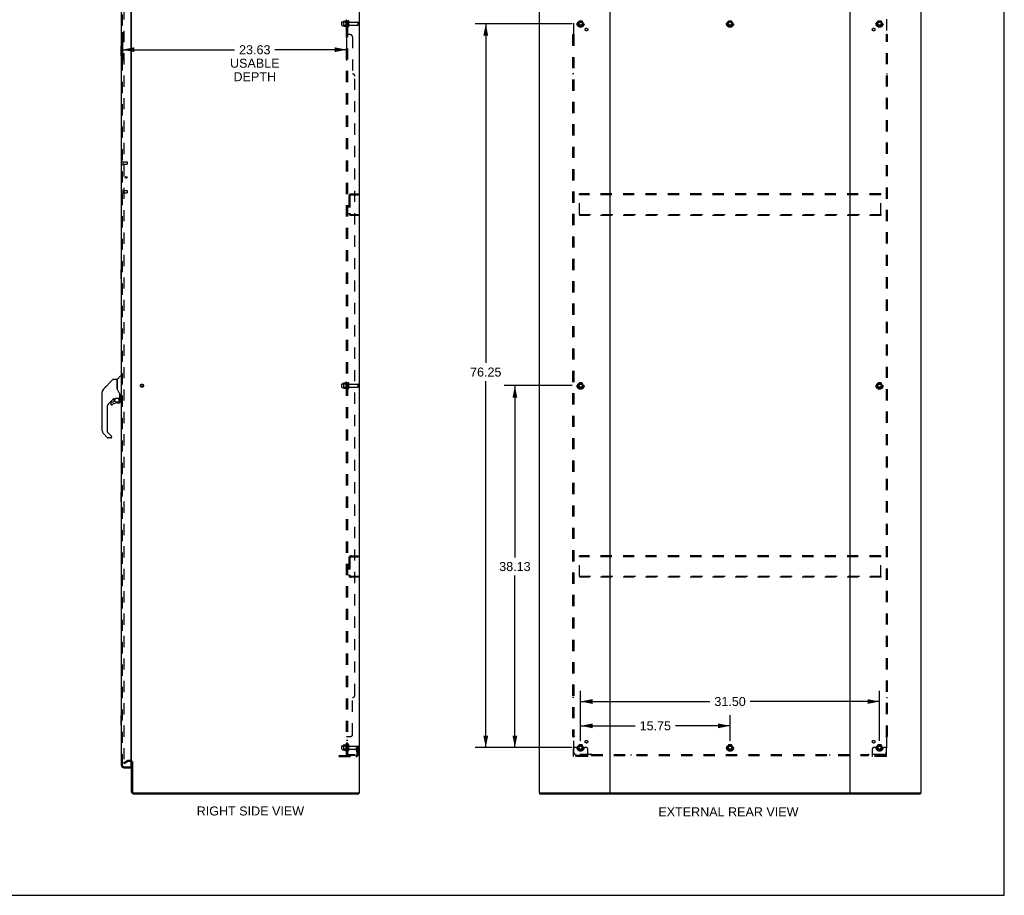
# Model space of a CAD drawing. Header units: inches. Extents: x 0 to 215, y 0 to 139.
# Tile 19 of 21: x 111 to 215, y 0 to 92. Entities that reach past the tile are written whole.
import ezdxf

# ---------------------------------------------------------------- set-up
doc = ezdxf.new("R2010")
doc.units = ezdxf.units.IN
doc.header["$LTSCALE"] = 11.804375
doc.header["$MEASUREMENT"] = 0
doc.linetypes.add('HIDDEN', pattern=[0.2, 0.1, -0.1])
doc.layers.get('0').update_dxf_attribs({"linetype": 'CONTINUOUS'})
for name, color, linetype in [('DEFAULT_2', 8, 'HIDDEN'), ('DIMENSIONS', 7, 'CONTINUOUS'), ('DOOR_ASSEMBLY', 7, 'CONTINUOUS'), ('SUBPANEL', 7, 'CONTINUOUS')]:
    doc.layers.add(name, color=color, linetype=linetype)
doc.styles.get("Standard").update_dxf_attribs({"font": 'arial.ttf'})
doc.dimstyles.new('DIMSTYLE_1', dxfattribs={"dimtxt": 0.946875, "dimasz": 1.2625, "dimexe": 0.09, "dimexo": 0.07, "dimgap": 0.0375, "dimtad": 0, "dimtih": 1, "dimtoh": 1, "dimzin": 4, "dimdsep": 46, "dimtxsty": 'Standard', "dimblk": '_FILLED', "dimblk1": '_FILLED', "dimblk2": '_FILLED', "dimcen": 0.09, "dimadec": 3, "dimazin": 1, "dimtfac": 1, "dimtdec": 3, "dimtofl": 0, "dimtmove": 0, "dimatfit": 3, "dimldrblk": '_FILLED', "dimfxl": 0, "dimtolj": 1, "dimtzin": 4, "dimarcsym": 0})

# ---------------------------------------------------------------- blocks, each defined once
blk = doc.blocks.new('_FILLED')
at = {"color": 0, "linetype": 'ByBlock'}
blk.add_solid([(0, 0), (-1, 0.2), (-1, -0.2)], dxfattribs=at)
blk = doc.blocks.new('*D2')
at = {"layer": 'DIMENSIONS', "color": 2, "linetype": 'Continuous'}
for p, q in [((121.7, 90.93), (121.7, 87.93)), ((145.33, 90.93), (145.33, 87.93)), ((121.7, 89.07), (133.52, 89.07)), ((145.33, 89.07), (137.78, 89.07))]:
    blk.add_line(p, q, dxfattribs=at)
at = {"layer": 'DIMENSIONS', "color": 2, "linetype": 'Continuous', "xscale": 1.2625, "yscale": 1.2625, "zscale": 1.2625, "rotation": 180}
blk.add_blockref('_FILLED', (121.7, 89.07), dxfattribs=at)
at = {"layer": 'DIMENSIONS', "color": 2, "linetype": 'Continuous', "xscale": 1.2625, "yscale": 1.2625, "zscale": 1.2625}
blk.add_blockref('_FILLED', (145.33, 89.07), dxfattribs=at)
at = {"layer": 'DIMENSIONS', "color": 2, "linetype": 'Continuous', "insert": (135.65, 89.54), "char_height": 0.947, "width": 5.2096, "attachment_point": 2, "line_spacing_factor": 0.9}
blk.add_mtext('23.63\\PUSABLE\\PDEPTH', dxfattribs=at)
blk = doc.blocks.new('*D3')
at = {"layer": 'DIMENSIONS', "color": 2, "linetype": 'Continuous'}
for p, q in [((169.98, 16.28), (169.98, 18.99)), ((185.73, 16.28), (185.73, 18.99)), ((169.98, 17.85), (175.72, 17.85)), ((185.73, 17.85), (179.98, 17.85))]:
    blk.add_line(p, q, dxfattribs=at)
at = {"layer": 'DIMENSIONS', "color": 2, "linetype": 'Continuous', "xscale": 1.2625, "yscale": 1.2625, "zscale": 1.2625, "rotation": 180}
blk.add_blockref('_FILLED', (169.98, 17.85), dxfattribs=at)
at = {"layer": 'DIMENSIONS', "color": 2, "linetype": 'Continuous', "xscale": 1.2625, "yscale": 1.2625, "zscale": 1.2625}
blk.add_blockref('_FILLED', (185.73, 17.85), dxfattribs=at)
at = {"layer": 'DIMENSIONS', "color": 2, "linetype": 'Continuous', "insert": (177.85, 18.33), "char_height": 0.947, "width": 3.3088, "attachment_point": 2, "line_spacing_factor": 0.9}
blk.add_mtext('15.75', dxfattribs=at)
blk = doc.blocks.new('*D4')
at = {"layer": 'DIMENSIONS', "color": 2, "linetype": 'Continuous'}
for p, q in [((169.09, 91.81), (158.86, 91.81)), ((159.99, 91.81), (159.99, 56.07)), ((159.99, 15.56), (159.99, 54.17)), ((169.09, 15.56), (158.86, 15.56))]:
    blk.add_line(p, q, dxfattribs=at)
at = {"layer": 'DIMENSIONS', "color": 2, "linetype": 'Continuous', "xscale": 1.2625, "yscale": 1.2625, "zscale": 1.2625}
for p, rotation in [((159.99, 91.81), 90), ((159.99, 15.56), 270)]:
    blk.add_blockref('_FILLED', p, dxfattribs=dict(at, rotation=rotation))
at = {"layer": 'DIMENSIONS', "color": 2, "linetype": 'Continuous', "insert": (159.99, 55.59), "char_height": 0.947, "width": 3.3088, "attachment_point": 2, "line_spacing_factor": 0.9}
blk.add_mtext('76.25', dxfattribs=at)
blk = doc.blocks.new('*D5')
at = {"layer": 'DIMENSIONS', "color": 2, "linetype": 'Continuous'}
for p, q in [((169.98, 16.28), (169.98, 21.55)), ((201.48, 16.28), (201.48, 21.55)), ((169.98, 20.41), (183.6, 20.41)), ((201.48, 20.41), (187.86, 20.41))]:
    blk.add_line(p, q, dxfattribs=at)
at = {"layer": 'DIMENSIONS', "color": 2, "linetype": 'Continuous', "xscale": 1.2625, "yscale": 1.2625, "zscale": 1.2625, "rotation": 180}
blk.add_blockref('_FILLED', (169.98, 20.41), dxfattribs=at)
at = {"layer": 'DIMENSIONS', "color": 2, "linetype": 'Continuous', "xscale": 1.2625, "yscale": 1.2625, "zscale": 1.2625}
blk.add_blockref('_FILLED', (201.48, 20.41), dxfattribs=at)
at = {"layer": 'DIMENSIONS', "color": 2, "linetype": 'Continuous', "insert": (185.73, 20.89), "char_height": 0.947, "width": 3.3088, "attachment_point": 2, "line_spacing_factor": 0.9}
blk.add_mtext('31.50', dxfattribs=at)
blk = doc.blocks.new('*D6')
at = {"layer": 'DIMENSIONS', "color": 2, "linetype": 'Continuous'}
for p, q in [((169.09, 53.69), (161.93, 53.69)), ((163.06, 53.69), (163.06, 35.57)), ((163.06, 15.56), (163.06, 33.68)), ((169.09, 15.56), (161.93, 15.56))]:
    blk.add_line(p, q, dxfattribs=at)
at = {"layer": 'DIMENSIONS', "color": 2, "linetype": 'Continuous', "xscale": 1.2625, "yscale": 1.2625, "zscale": 1.2625}
for p, rotation in [((163.06, 53.69), 90), ((163.06, 15.56), 270)]:
    blk.add_blockref('_FILLED', p, dxfattribs=dict(at, rotation=rotation))
at = {"layer": 'DIMENSIONS', "color": 2, "linetype": 'Continuous', "insert": (163.06, 35.1), "char_height": 0.947, "width": 3.3088, "attachment_point": 2, "line_spacing_factor": 0.9}
blk.add_mtext('38.13', dxfattribs=at)

msp = doc.modelspace()

# ---------------------------------------------------------------- linework, layer by layer
at = {"color": 7, "linetype": 'Continuous'}
for p, q in [((214.625, 0), (214.625, 138.875)), ((122.761, 14.081), (122.657, 14.081)), ((146.567, 10.789), (146.601, 10.789)), ((146.605, 10.789), (146.605, 10.685)), ((165.654, 10.789), (165.654, 10.685)), ((165.664, 10.789), (165.692, 10.789)), ((173.062, 10.789), (198.392, 10.789)), ((205.762, 10.789), (205.791, 10.789)), ((205.8, 10.789), (205.8, 10.685)), ((0, 0), (214.625, 0))]:
    msp.add_line(p, q, dxfattribs=at)
at = {"color": 3, "linetype": 'Continuous'}
for p, q in [((146.657, 96.581), (146.657, 10.789)), ((165.602, 96.581), (165.602, 10.789)), ((173.102, 10.829), (173.102, 96.541)), ((198.352, 96.541), (198.352, 10.829)), ((205.852, 10.789), (205.852, 96.581)), ((122.657, 14.133), (122.657, 93.237)), ((122.657, 10.932), (122.657, 14.081)), ((122.761, 14.092), (122.761, 10.932)), ((122.903, 10.789), (146.567, 10.789)), ((122.903, 10.685), (146.605, 10.685)), ((146.657, 10.789), (146.601, 10.789)), ((165.664, 10.789), (165.602, 10.789)), ((165.654, 10.685), (205.8, 10.685)), ((165.692, 10.789), (173.062, 10.789)), ((198.392, 10.789), (205.762, 10.789)), ((205.791, 10.789), (205.852, 10.789))]:
    msp.add_line(p, q, dxfattribs=at)
for centre, radius, start, end in [((122.514, 13.939), 0.142, 0, 63.52965), ((122.903, 10.932), 0.246, 180, 270), ((122.903, 10.932), 0.142, 180, 270), ((173.062, 10.829), 0.04, 270, 360), ((198.392, 10.829), 0.04, 180, 270)]:
    msp.add_arc(centre, radius, start, end, dxfattribs=at)
at = {"color": 7, "linetype": 'Continuous'}
for centre, start, end in [((173.142, 10.829), 180, 270), ((198.312, 10.829), 270, 360)]:
    msp.add_arc(centre, 0.04, start, end, dxfattribs=at)
at = {"layer": 'DEFAULT_2', "color": 8, "linetype": 'HIDDEN'}
for p, q in [((121.844, 93.42), (121.844, 13.951)), ((144.828, 91.653), (144.828, 91.968)), ((144.858, 91.998), (145.453, 91.998)), ((144.858, 91.623), (145.453, 91.623)), ((144.992, 92.066), (144.992, 91.554)), ((145.012, 91.994), (144.992, 92.014)), ((145.012, 91.627), (144.992, 91.607)), ((145.002, 92.088), (145.23, 92.088)), ((145.002, 91.533), (145.23, 91.533)), ((145.012, 91.994), (145.012, 91.627)), ((145.308, 91.994), (145.012, 91.994)), ((145.308, 91.627), (145.012, 91.627)), ((145.258, 92.166), (145.258, 91.454)), ((145.308, 91.994), (145.328, 92.014)), ((145.308, 91.994), (145.308, 91.627)), ((145.308, 91.627), (145.328, 91.607)), ((145.328, 92.144), (145.328, 91.476)), ((145.453, 91.553), (145.453, 92.068)), ((145.563, 91.553), (145.563, 92.068)), ((145.625, 91.975), (146.523, 91.975)), ((145.625, 91.645), (146.523, 91.645)), ((146.553, 91.675), (146.553, 91.945)), ((169.814, 92.083), (169.66, 91.815)), ((169.66, 91.805), (169.814, 91.538)), ((170.132, 92.088), (169.823, 92.088)), ((170.132, 91.533), (169.823, 91.533)), ((170.295, 91.815), (170.14, 92.083)), ((170.14, 91.538), (170.295, 91.805)), ((185.564, 92.083), (185.41, 91.815)), ((185.41, 91.805), (185.564, 91.538)), ((185.882, 92.088), (185.573, 92.088)), ((185.882, 91.533), (185.573, 91.533)), ((186.045, 91.815), (185.89, 92.083)), ((185.89, 91.538), (186.045, 91.805)), ((201.314, 92.083), (201.16, 91.815)), ((201.16, 91.805), (201.314, 91.538)), ((201.632, 92.088), (201.323, 92.088)), ((201.632, 91.533), (201.323, 91.533)), ((201.795, 91.815), (201.64, 92.083)), ((201.64, 91.538), (201.795, 91.805)), ((145.799, 73.873), (146.553, 73.873)), ((145.799, 73.769), (146.553, 73.769)), ((146.553, 73.769), (146.553, 73.873)), ((169.852, 73.769), (169.852, 73.873)), ((201.602, 73.873), (169.852, 73.873)), ((169.852, 71.727), (169.852, 73.769)), ((201.602, 73.769), (169.852, 73.769)), ((201.602, 73.769), (201.602, 73.873)), ((201.602, 71.727), (201.602, 73.769)), ((145.553, 73.626), (145.553, 71.869)), ((145.657, 73.626), (145.657, 71.869)), ((145.799, 71.727), (146.553, 71.727)), ((146.553, 71.623), (145.799, 71.623)), ((146.553, 71.727), (146.553, 71.623)), ((169.852, 71.727), (169.852, 71.623)), ((169.852, 71.727), (201.602, 71.727)), ((201.602, 71.623), (169.852, 71.623)), ((201.602, 71.727), (201.602, 71.623)), ((145.002, 53.963), (145.23, 53.963)), ((145.258, 54.041), (145.258, 53.329)), ((145.328, 54.019), (145.328, 53.351)), ((169.814, 53.958), (169.66, 53.69)), ((170.132, 53.963), (169.823, 53.963)), ((170.295, 53.69), (170.14, 53.958)), ((201.314, 53.958), (201.16, 53.69)), ((201.632, 53.963), (201.323, 53.963)), ((201.795, 53.69), (201.64, 53.958)), ((144.828, 53.528), (144.828, 53.843)), ((144.858, 53.873), (145.453, 53.873)), ((144.858, 53.498), (145.453, 53.498)), ((144.992, 53.941), (144.992, 53.429)), ((145.012, 53.869), (144.992, 53.889)), ((145.012, 53.502), (144.992, 53.482)), ((145.002, 53.408), (145.23, 53.408)), ((145.308, 53.869), (145.012, 53.869)), ((145.012, 53.869), (145.012, 53.502)), ((145.308, 53.502), (145.012, 53.502)), ((145.308, 53.869), (145.328, 53.889)), ((145.308, 53.869), (145.308, 53.502)), ((145.308, 53.502), (145.328, 53.482)), ((145.453, 53.428), (145.453, 53.943)), ((145.563, 53.428), (145.563, 53.943)), ((145.625, 53.85), (146.523, 53.85)), ((145.625, 53.52), (146.523, 53.52)), ((146.553, 53.55), (146.553, 53.82)), ((169.66, 53.68), (169.814, 53.413)), ((170.132, 53.408), (169.823, 53.408)), ((170.14, 53.413), (170.295, 53.68)), ((201.16, 53.68), (201.314, 53.413)), ((201.632, 53.408), (201.323, 53.408)), ((201.64, 53.413), (201.795, 53.68)), ((145.553, 35.501), (145.553, 33.744)), ((145.657, 35.501), (145.657, 33.744)), ((145.799, 35.748), (146.553, 35.748)), ((145.799, 35.644), (146.553, 35.644)), ((146.553, 35.644), (146.553, 35.748)), ((201.602, 35.748), (169.852, 35.748)), ((169.852, 35.644), (169.852, 35.748)), ((201.602, 35.644), (169.852, 35.644)), ((169.852, 33.602), (169.852, 35.644)), ((201.602, 35.644), (201.602, 35.748)), ((201.602, 33.602), (201.602, 35.644)), ((145.799, 33.602), (146.553, 33.602)), ((146.553, 33.498), (145.799, 33.498)), ((146.553, 33.602), (146.553, 33.498)), ((169.852, 33.602), (201.602, 33.602)), ((169.852, 33.602), (169.852, 33.498)), ((201.602, 33.498), (169.852, 33.498)), ((201.602, 33.602), (201.602, 33.498)), ((144.828, 15.403), (144.828, 15.718)), ((144.858, 15.748), (145.453, 15.748)), ((144.992, 15.816), (144.992, 15.304)), ((145.012, 15.744), (144.992, 15.764)), ((145.002, 15.838), (145.23, 15.838)), ((145.308, 15.744), (145.012, 15.744)), ((145.012, 15.744), (145.012, 15.377)), ((145.258, 15.916), (145.258, 15.204)), ((145.308, 15.744), (145.328, 15.764)), ((145.308, 15.744), (145.308, 15.377)), ((145.328, 15.894), (145.328, 15.226)), ((145.453, 15.303), (145.453, 15.818)), ((145.563, 15.303), (145.563, 15.818)), ((145.625, 15.725), (146.523, 15.725)), ((146.553, 14.859), (146.553, 15.695)), ((169.814, 15.833), (169.66, 15.565)), ((170.132, 15.838), (169.823, 15.838)), ((170.295, 15.565), (170.14, 15.833)), ((185.564, 15.833), (185.41, 15.565)), ((185.882, 15.838), (185.573, 15.838)), ((186.045, 15.565), (185.89, 15.833)), ((201.314, 15.833), (201.16, 15.565)), ((201.632, 15.838), (201.323, 15.838)), ((201.795, 15.565), (201.64, 15.833)), ((144.553, 14.716), (146.306, 14.716)), ((144.553, 14.612), (144.553, 14.716)), ((144.553, 14.612), (146.306, 14.612)), ((144.8, 14.612), (144.8, 14.716)), ((144.858, 15.373), (145.453, 15.373)), ((145.012, 15.377), (144.992, 15.357)), ((145.002, 15.283), (145.23, 15.283)), ((145.308, 15.377), (145.012, 15.377)), ((145.056, 14.612), (145.056, 14.716)), ((145.308, 15.377), (145.328, 15.357)), ((145.625, 15.395), (146.523, 15.395)), ((146.359, 15.56), (146.449, 15.56)), ((146.359, 15.22), (146.359, 15.56)), ((146.463, 15.385), (146.359, 15.385)), ((146.38, 15.153), (146.429, 15.085)), ((146.449, 15.56), (146.553, 15.56)), ((146.449, 14.859), (146.449, 15.56)), ((146.463, 15.22), (146.463, 15.56)), ((146.465, 15.214), (146.514, 15.146)), ((146.553, 15.56), (146.514, 15.56)), ((169.227, 14.612), (169.227, 15.435)), ((170.727, 14.716), (169.227, 14.716)), ((170.727, 14.612), (169.227, 14.612)), ((169.442, 15.56), (169.352, 15.56)), ((169.563, 15.56), (169.442, 15.56)), ((169.474, 14.612), (169.474, 14.716)), ((169.802, 15.56), (169.563, 15.56)), ((169.66, 15.555), (169.814, 15.288)), ((169.73, 14.612), (169.73, 14.716)), ((170.132, 15.283), (169.823, 15.283)), ((170.14, 15.288), (170.295, 15.555)), ((170.152, 15.56), (170.392, 15.56)), ((170.224, 14.612), (170.224, 14.716)), ((170.513, 15.56), (170.392, 15.56)), ((170.48, 14.612), (170.48, 14.716)), ((170.602, 15.56), (170.513, 15.56)), ((170.727, 14.612), (170.727, 15.435)), ((185.41, 15.555), (185.564, 15.288)), ((185.882, 15.283), (185.573, 15.283)), ((185.89, 15.288), (186.045, 15.555)), ((200.727, 14.612), (200.727, 15.435)), ((202.227, 14.716), (200.727, 14.716)), ((202.227, 14.612), (200.727, 14.612)), ((200.942, 15.56), (200.852, 15.56)), ((201.063, 15.56), (200.942, 15.56)), ((200.974, 14.612), (200.974, 14.716)), ((201.302, 15.56), (201.063, 15.56)), ((201.16, 15.555), (201.314, 15.288)), ((201.23, 14.612), (201.23, 14.716)), ((201.632, 15.283), (201.323, 15.283)), ((201.64, 15.288), (201.795, 15.555)), ((201.652, 15.56), (201.892, 15.56)), ((201.724, 14.612), (201.724, 14.716)), ((202.013, 15.56), (201.892, 15.56)), ((201.98, 14.612), (201.98, 14.716)), ((202.102, 15.56), (202.013, 15.56)), ((202.227, 14.612), (202.227, 15.435)), ((121.844, 13.971), (122.184, 14.167)), ((121.896, 13.88), (121.844, 13.971)), ((121.896, 13.88), (122.236, 14.077)), ((122.514, 14.185), (122.252, 14.185)), ((122.514, 14.081), (122.252, 14.081))]:
    msp.add_line(p, q, dxfattribs=at)
for points in [[(121.844, 13.951), (121.844, 13.948), (121.845, 13.946), (121.845, 13.944)], [(121.862, 13.931), (121.86, 13.931), (121.858, 13.931), (121.856, 13.932), (121.854, 13.933), (121.852, 13.934), (121.851, 13.935), (121.849, 13.936), (121.848, 13.938), (121.847, 13.94), (121.846, 13.942), (121.845, 13.944)], [(121.869, 13.933), (121.867, 13.932), (121.866, 13.931), (121.864, 13.931), (121.862, 13.931), (121.862, 13.931)]]:
    msp.add_lwpolyline(points, dxfattribs=at)
for centre, radius in [((169.977, 91.81), 0.372), ((169.977, 91.81), 0.356), ((169.977, 91.81), 0.312), ((169.977, 91.81), 0.204), ((169.977, 91.81), 0.188), ((169.977, 91.81), 0.183), ((169.977, 91.81), 0.165), ((185.727, 91.81), 0.372), ((185.727, 91.81), 0.356), ((185.727, 91.81), 0.312), ((185.727, 91.81), 0.204), ((185.727, 91.81), 0.188), ((185.727, 91.81), 0.183), ((185.727, 91.81), 0.165), ((201.477, 91.81), 0.372), ((201.477, 91.81), 0.356), ((201.477, 91.81), 0.312), ((201.477, 91.81), 0.204), ((201.477, 91.81), 0.188), ((201.477, 91.81), 0.183), ((201.477, 91.81), 0.165), ((169.977, 53.685), 0.372), ((169.977, 53.685), 0.356), ((169.977, 53.685), 0.312), ((201.477, 53.685), 0.372), ((201.477, 53.685), 0.356), ((201.477, 53.685), 0.312), ((123.761, 53.685), 0.164), ((123.761, 53.685), 0.124), ((169.977, 53.685), 0.204), ((169.977, 53.685), 0.188), ((169.977, 53.685), 0.183), ((169.977, 53.685), 0.165), ((201.477, 53.685), 0.204), ((201.477, 53.685), 0.188), ((201.477, 53.685), 0.183), ((201.477, 53.685), 0.165), ((169.977, 15.56), 0.372), ((169.977, 15.56), 0.356), ((169.977, 15.56), 0.312), ((169.977, 15.56), 0.204), ((169.977, 15.56), 0.188), ((169.977, 15.56), 0.183), ((169.977, 15.56), 0.165), ((185.727, 15.56), 0.372), ((185.727, 15.56), 0.356), ((185.727, 15.56), 0.312), ((185.727, 15.56), 0.204), ((185.727, 15.56), 0.188), ((185.727, 15.56), 0.183), ((185.727, 15.56), 0.165), ((201.477, 15.56), 0.372), ((201.477, 15.56), 0.356), ((201.477, 15.56), 0.312), ((201.477, 15.56), 0.204), ((201.477, 15.56), 0.188), ((201.477, 15.56), 0.183), ((201.477, 15.56), 0.165)]:
    msp.add_circle(centre, radius, dxfattribs=at)
for centre, radius, start, end in [((144.858, 91.968), 0.03, 90, 180.00001), ((144.858, 91.653), 0.03, 179.99999, 270), ((145.002, 92.078), 0.01, 90, 174.80617), ((145.133, 92.066), 0.141, 174.79195, 180), ((145.133, 91.554), 0.141, 180, 185.20805), ((145.002, 91.543), 0.01, 185.19383, 270), ((145.211, 92.098), 0.01, 270, 336.03207), ((145.211, 91.523), 0.01, 23.96793, 90), ((145.858, 91.81), 0.698, 149.33687, 156.03207), ((145.858, 91.81), 0.698, 203.96793, 210.66313), ((145.289, 92.144), 0.0384, 0, 145.55034), ((145.289, 91.476), 0.0384, 214.44966, 360), ((145.508, 92.068), 0.055, 360, 180), ((145.508, 91.553), 0.055, 180, 0), ((145.625, 92.038), 0.0625, 180, 270), ((145.625, 91.583), 0.0625, 90, 180), ((146.523, 91.945), 0.03, 360, 90), ((146.523, 91.675), 0.03, 270, 0), ((169.668, 91.81), 0.01, 150.01268, 209.98829), ((169.823, 92.078), 0.01, 90.01235, 149.98915), ((169.823, 91.543), 0.01, 210.01204, 269.98872), ((170.132, 92.078), 0.01, 30.01204, 89.98872), ((170.132, 91.543), 0.01, 270.01235, 329.98915), ((170.286, 91.81), 0.01, 330.01268, 29.98829), ((185.418, 91.81), 0.01, 150.01268, 209.98829), ((185.573, 92.078), 0.01, 90.01235, 149.98915), ((185.573, 91.543), 0.01, 210.01204, 269.98872), ((185.882, 92.078), 0.01, 30.01204, 89.98872), ((185.882, 91.543), 0.01, 270.01235, 329.98915), ((186.036, 91.81), 0.01, 330.01268, 29.98829), ((201.168, 91.81), 0.01, 150.01268, 209.98829), ((201.323, 92.078), 0.01, 90.01235, 149.98915), ((201.323, 91.543), 0.01, 210.01204, 269.98872), ((201.632, 92.078), 0.01, 30.01204, 89.98872), ((201.632, 91.543), 0.01, 270.01235, 329.98915), ((201.786, 91.81), 0.01, 330.01268, 29.98829), ((145.799, 73.626), 0.246, 90, 180), ((145.799, 73.626), 0.142, 90, 180), ((145.799, 71.869), 0.246, 180, 270), ((145.799, 71.869), 0.142, 180, 270), ((145.002, 53.953), 0.01, 90, 174.80617), ((145.133, 53.941), 0.141, 174.79195, 180), ((145.211, 53.973), 0.01, 270, 336.03207), ((145.858, 53.685), 0.698, 149.33687, 156.03207), ((145.289, 54.019), 0.0384, 0, 145.55034), ((145.508, 53.943), 0.055, 360, 180), ((169.823, 53.953), 0.01, 90.01235, 149.98915), ((170.132, 53.953), 0.01, 30.01204, 89.98872), ((201.323, 53.953), 0.01, 90.01235, 149.98915), ((201.632, 53.953), 0.01, 30.01204, 89.98872), ((144.858, 53.843), 0.03, 90, 180.00001), ((144.858, 53.528), 0.03, 179.99999, 270), ((145.133, 53.429), 0.141, 180, 185.20805), ((145.002, 53.418), 0.01, 185.19383, 270), ((145.211, 53.398), 0.01, 23.96793, 90), ((145.858, 53.685), 0.698, 203.96793, 210.66313), ((145.289, 53.351), 0.0384, 214.44966, 360), ((145.508, 53.428), 0.055, 180, 0), ((145.625, 53.913), 0.0625, 180, 270), ((145.625, 53.458), 0.0625, 90, 180), ((146.523, 53.82), 0.03, 360, 90), ((146.523, 53.55), 0.03, 270, 0), ((169.668, 53.685), 0.01, 150.01268, 209.98829), ((169.823, 53.418), 0.01, 210.01204, 269.98872), ((170.132, 53.418), 0.01, 270.01235, 329.98915), ((170.286, 53.685), 0.01, 330.01268, 29.98829), ((201.168, 53.685), 0.01, 150.01268, 209.98829), ((201.323, 53.418), 0.01, 210.01204, 269.98872), ((201.632, 53.418), 0.01, 270.01235, 329.98915), ((201.786, 53.685), 0.01, 330.01268, 29.98829), ((145.799, 35.501), 0.246, 90, 180), ((145.799, 35.501), 0.142, 90, 180), ((145.799, 33.744), 0.246, 180, 270), ((145.799, 33.744), 0.142, 180, 270), ((144.858, 15.718), 0.03, 90, 180.00001), ((145.002, 15.828), 0.01, 90, 174.80617), ((145.133, 15.816), 0.141, 174.79195, 180), ((145.211, 15.848), 0.01, 270, 336.03207), ((145.858, 15.56), 0.698, 149.33687, 156.03207), ((145.289, 15.894), 0.0384, 0, 145.55034), ((145.508, 15.818), 0.055, 360, 180), ((145.625, 15.788), 0.0625, 180, 270), ((146.523, 15.695), 0.03, 360, 90), ((169.668, 15.56), 0.01, 150.01268, 209.98829), ((169.823, 15.828), 0.01, 90.01235, 149.98915), ((170.132, 15.828), 0.01, 30.01204, 89.98872), ((170.286, 15.56), 0.01, 330.01268, 29.98829), ((185.418, 15.56), 0.01, 150.01268, 209.98829), ((185.573, 15.828), 0.01, 90.01235, 149.98915), ((185.882, 15.828), 0.01, 30.01204, 89.98872), ((186.036, 15.56), 0.01, 330.01268, 29.98829), ((201.168, 15.56), 0.01, 150.01268, 209.98829), ((201.323, 15.828), 0.01, 90.01235, 149.98915), ((201.632, 15.828), 0.01, 30.01204, 89.98872), ((201.786, 15.56), 0.01, 330.01268, 29.98829), ((144.858, 15.403), 0.03, 179.99999, 270), ((145.133, 15.304), 0.141, 180, 185.20805), ((145.002, 15.293), 0.01, 185.19383, 270), ((145.211, 15.273), 0.01, 23.96793, 90), ((145.858, 15.56), 0.698, 203.96793, 210.66313), ((145.289, 15.226), 0.0384, 214.44966, 360), ((145.508, 15.303), 0.055, 180, 0), ((145.625, 15.333), 0.0625, 90, 180), ((146.306, 14.859), 0.246, 270, 360), ((146.306, 14.859), 0.142, 270, 360), ((146.473, 15.22), 0.114, 180, 215.75389), ((146.345, 15.024), 0.104, 0, 35.75389), ((146.473, 15.22), 0.01, 180, 215.75389), ((146.345, 15.024), 0.208, 0, 35.75389), ((146.523, 15.425), 0.03, 270, 0), ((169.352, 15.435), 0.125, 90, 180), ((169.977, 15.56), 0.175, 180, 360), ((169.823, 15.293), 0.01, 210.01204, 269.98872), ((170.132, 15.293), 0.01, 270.01235, 329.98915), ((170.602, 15.435), 0.125, 0, 90), ((185.573, 15.293), 0.01, 210.01204, 269.98872), ((185.882, 15.293), 0.01, 270.01235, 329.98915), ((200.852, 15.435), 0.125, 90, 180), ((201.477, 15.56), 0.175, 180, 360), ((201.323, 15.293), 0.01, 210.01204, 269.98872), ((201.632, 15.293), 0.01, 270.01235, 329.98915), ((202.102, 15.435), 0.125, 0, 90), ((122.252, 14.048), 0.137, 90, 120), ((122.252, 14.048), 0.033, 90, 120), ((122.514, 13.939), 0.246, 0, 90), ((122.514, 13.939), 0.142, 63.52965, 90)]:
    msp.add_arc(centre, radius, start, end, dxfattribs=at)
at = {"layer": 'DOOR_ASSEMBLY', "color": 3, "linetype": 'Continuous'}
for p, q in [((121.599, 13.682), (121.599, 93.689)), ((122.578, 93.811), (122.578, 13.559)), ((121.845, 13.435), (122.578, 13.435))]:
    msp.add_line(p, q, dxfattribs=at)
at = {"layer": 'DOOR_ASSEMBLY', "color": 8, "linetype": 'HIDDEN'}
for p, q in [((121.703, 13.682), (121.703, 93.689)), ((121.746, 77.264), (121.746, 76.98)), ((121.746, 77.246), (122.193, 77.246)), ((121.746, 76.998), (122.193, 76.998)), ((122.203, 77.236), (122.203, 77.008)), ((121.746, 74.264), (121.746, 73.98)), ((121.746, 74.246), (122.193, 74.246)), ((121.746, 73.998), (122.193, 73.998)), ((122.203, 74.236), (122.203, 74.008)), ((121.845, 13.539), (122.558, 13.539))]:
    msp.add_line(p, q, dxfattribs=at)
at = {"layer": 'DOOR_ASSEMBLY', "color": 7, "linetype": 'Continuous'}
for p, q in [((121.539, 89.42), (121.539, 88.45)), ((121.599, 89.435), (121.554, 89.435)), ((121.585, 89.335), (121.585, 88.535)), ((121.554, 88.435), (121.599, 88.435)), ((122.023, 75.677), (122.023, 75.567)), ((121.539, 65.92), (121.539, 64.95)), ((121.599, 65.935), (121.554, 65.935)), ((121.585, 65.835), (121.585, 65.035)), ((121.554, 64.935), (121.599, 64.935)), ((120.741, 54.351), (119.698, 53.308)), ((120.797, 54.374), (121.15, 54.374)), ((121.158, 54.366), (121.158, 53.322)), ((121.166, 53.31), (121.166, 54.362)), ((121.174, 54.383), (121.469, 54.677)), ((121.551, 54.689), (121.497, 54.689)), ((121.559, 54.681), (121.559, 52.315)), ((121.559, 54.63), (121.599, 54.63)), ((119.583, 48.927), (119.583, 53.03)), ((119.598, 53.138), (119.591, 53.107)), ((119.598, 53.137), (119.597, 53.132)), ((119.631, 53.218), (119.631, 53.218)), ((119.698, 53.308), (120.004, 53.614)), ((120.004, 53.614), (120.004, 53.614)), ((121.177, 53.277), (121.158, 53.331)), ((121.206, 53.212), (121.177, 53.277)), ((120.763, 52.306), (120.268, 51.811)), ((120.724, 51.936), (120.571, 51.936)), ((120.804, 52.012), (120.732, 51.94)), ((120.807, 52.303), (120.807, 52.02)), ((120.846, 52.307), (120.922, 52.307)), ((121.118, 52.378), (121.414, 52.378)), ((121.314, 52.378), (121.38, 52.313)), ((121.374, 52.308), (121.372, 52.305)), ((121.426, 52.174), (121.435, 52.174)), ((121.435, 51.936), (121.426, 51.936)), ((121.433, 52.753), (121.432, 52.777)), ((121.433, 52.753), (121.433, 52.398)), ((121.437, 52.174), (121.437, 51.936)), ((121.441, 52.753), (121.441, 52.756)), ((121.441, 52.75), (121.441, 52.753)), ((121.441, 52.748), (121.441, 52.75)), ((121.441, 52.346), (121.441, 52.748)), ((121.481, 52.307), (121.551, 52.307)), ((121.559, 52.366), (121.599, 52.366)), ((120.095, 51.393), (120.095, 48.841)), ((120.492, 51.858), (120.492, 51.738)), ((120.495, 51.73), (120.494, 51.738)), ((120.503, 51.738), (120.494, 51.738)), ((120.571, 51.662), (120.563, 51.662)), ((120.58, 51.662), (120.571, 51.662)), ((120.589, 51.664), (120.58, 51.662)), ((120.597, 51.666), (120.589, 51.664)), ((120.605, 51.67), (120.597, 51.666)), ((120.613, 51.674), (120.605, 51.67)), ((120.62, 51.679), (120.613, 51.674)), ((121.122, 51.858), (121.359, 51.858)), ((120.118, 48.786), (120.549, 48.354)), ((120.15, 48.196), (119.698, 48.648)), ((120.488, 48.173), (120.206, 48.173)), ((120.567, 48.312), (120.567, 48.252)), ((121.539, 42.42), (121.539, 41.45)), ((121.599, 42.435), (121.554, 42.435)), ((121.585, 42.335), (121.585, 41.535)), ((121.554, 41.435), (121.599, 41.435)), ((121.539, 18.92), (121.539, 17.95)), ((121.599, 18.935), (121.554, 18.935)), ((121.585, 18.835), (121.585, 18.035)), ((121.554, 17.935), (121.599, 17.935)), ((122.558, 13.539), (122.578, 13.539)), ((122.578, 13.539), (122.578, 13.435))]:
    msp.add_line(p, q, dxfattribs=at)
for points in [[(121.584, 89.371), (121.584, 89.366), (121.585, 89.36), (121.585, 89.354), (121.585, 89.348), (121.585, 89.341), (121.585, 89.335)], [(121.585, 88.535), (121.585, 88.529), (121.585, 88.523), (121.585, 88.516), (121.585, 88.51), (121.584, 88.505), (121.584, 88.499)], [(121.584, 65.871), (121.584, 65.866), (121.585, 65.86), (121.585, 65.854), (121.585, 65.848), (121.585, 65.841), (121.585, 65.835)], [(121.585, 65.035), (121.585, 65.029), (121.585, 65.023), (121.585, 65.016), (121.585, 65.01), (121.584, 65.005), (121.584, 64.999)], [(120.741, 54.351), (120.749, 54.358), (120.757, 54.363), (120.766, 54.368), (120.776, 54.371), (120.786, 54.373), (120.797, 54.374)], [(119.698, 53.308), (119.677, 53.285), (119.651, 53.252), (119.63, 53.216), (119.612, 53.177), (119.598, 53.137)], [(121.158, 53.491), (121.158, 53.492), (121.159, 53.494), (121.16, 53.495), (121.162, 53.497), (121.164, 53.498), (121.166, 53.498)], [(121.38, 52.924), (121.33, 52.997), (121.281, 53.074), (121.24, 53.145), (121.206, 53.212)], [(121.432, 52.777), (121.428, 52.812), (121.419, 52.846), (121.406, 52.878), (121.391, 52.907), (121.38, 52.924)], [(120.923, 52.307), (120.927, 52.308), (120.931, 52.309), (120.934, 52.31), (120.936, 52.311), (120.939, 52.313), (120.942, 52.315), (120.945, 52.317), (120.949, 52.319), (120.957, 52.324)], [(120.957, 52.324), (120.961, 52.327), (120.966, 52.331), (120.972, 52.334), (120.978, 52.338), (120.985, 52.342), (120.992, 52.346), (121, 52.35), (121.009, 52.354), (121.018, 52.358), (121.028, 52.362), (121.038, 52.366), (121.05, 52.369), (121.061, 52.372), (121.074, 52.375), (121.087, 52.377), (121.101, 52.378), (121.114, 52.378), (121.118, 52.378)], [(121.358, 51.869), (121.366, 51.869), (121.374, 51.87), (121.381, 51.873), (121.388, 51.875), (121.394, 51.879), (121.401, 51.884), (121.406, 51.889), (121.411, 51.894), (121.416, 51.9), (121.419, 51.907), (121.422, 51.914), (121.424, 51.921), (121.426, 51.929), (121.426, 51.936)], [(121.435, 51.936), (121.435, 51.928), (121.433, 51.919), (121.431, 51.911), (121.427, 51.903), (121.423, 51.896), (121.418, 51.889), (121.413, 51.882), (121.406, 51.877), (121.399, 51.872), (121.392, 51.867), (121.384, 51.864), (121.376, 51.862), (121.367, 51.86), (121.359, 51.86)], [(121.426, 52.174), (121.425, 52.189), (121.424, 52.203), (121.421, 52.217), (121.417, 52.231), (121.412, 52.245), (121.406, 52.258), (121.399, 52.271), (121.391, 52.283), (121.382, 52.295), (121.372, 52.305)], [(121.378, 52.312), (121.378, 52.312), (121.378, 52.311), (121.377, 52.311), (121.376, 52.31), (121.374, 52.308)], [(121.378, 52.312), (121.388, 52.3), (121.398, 52.288), (121.406, 52.276), (121.414, 52.262), (121.42, 52.249), (121.426, 52.234), (121.43, 52.219), (121.433, 52.204), (121.434, 52.189), (121.435, 52.174)], [(121.433, 52.709), (121.434, 52.707), (121.435, 52.704), (121.436, 52.7), (121.437, 52.696)], [(121.437, 52.697), (121.438, 52.69), (121.439, 52.684), (121.44, 52.677), (121.441, 52.67), (121.441, 52.664), (121.441, 52.657)], [(120.563, 51.662), (120.554, 51.664), (120.546, 51.666), (120.538, 51.669), (120.53, 51.673), (120.523, 51.678), (120.517, 51.684), (120.511, 51.691), (120.506, 51.698), (120.502, 51.705), (120.499, 51.713), (120.496, 51.721), (120.495, 51.73)], [(120.503, 51.738), (120.504, 51.731), (120.505, 51.723), (120.507, 51.716), (120.51, 51.709), (120.514, 51.702), (120.518, 51.696), (120.523, 51.69), (120.529, 51.685), (120.535, 51.681), (120.542, 51.677), (120.549, 51.674), (120.556, 51.672), (120.564, 51.671), (120.572, 51.671), (120.579, 51.671), (120.587, 51.672), (120.594, 51.675), (120.601, 51.678), (120.608, 51.681), (120.614, 51.686)], [(121.358, 51.869), (121.358, 51.867), (121.358, 51.864)], [(121.358, 51.864), (121.358, 51.863), (121.358, 51.862), (121.359, 51.861), (121.359, 51.86), (121.359, 51.86)], [(120.554, 48.349), (120.553, 48.35), (120.553, 48.351), (120.552, 48.352), (120.551, 48.353), (120.55, 48.353), (120.549, 48.354)], [(121.584, 42.371), (121.584, 42.366), (121.585, 42.36), (121.585, 42.354), (121.585, 42.348), (121.585, 42.341), (121.585, 42.335)], [(121.585, 41.535), (121.585, 41.529), (121.585, 41.523), (121.585, 41.516), (121.585, 41.51), (121.584, 41.505), (121.584, 41.499)], [(121.584, 18.871), (121.584, 18.866), (121.585, 18.86), (121.585, 18.854), (121.585, 18.848), (121.585, 18.841), (121.585, 18.835)], [(121.585, 18.035), (121.585, 18.029), (121.585, 18.023), (121.585, 18.016), (121.585, 18.01), (121.584, 18.005), (121.584, 17.999)]]:
    msp.add_lwpolyline(points, dxfattribs=at)
at = {"layer": 'DOOR_ASSEMBLY', "color": 3, "linetype": 'Continuous'}
msp.add_circle((122.099, 75.622), 0.0938, dxfattribs=at)
at = {"layer": 'DOOR_ASSEMBLY', "color": 7, "linetype": 'Continuous'}
msp.add_circle((121.122, 52.153), 0.217, dxfattribs=at)
for centre, radius, start, end in [((121.554, 89.42), 0.015, 90, 180), ((121.584, 89.42), 0.015, 0, 90), ((121.554, 88.45), 0.015, 180, 270), ((121.584, 88.45), 0.015, 270, 360), ((121.554, 65.92), 0.015, 90, 180), ((121.584, 65.92), 0.015, 0, 90), ((121.554, 64.95), 0.015, 180, 270), ((121.584, 64.95), 0.015, 270, 360), ((121.15, 54.366), 0.00787, 0, 90), ((121.177, 54.192), 0.0197, 180, 233.00595), ((121.195, 54.362), 0.0295, 135, 180), ((121.497, 54.65), 0.0394, 90, 135), ((121.551, 54.681), 0.00787, 0, 90), ((119.977, 53.03), 0.394, 168.7096, 180), ((119.977, 53.03), 0.394, 135, 167.37683), ((120.571, 51.858), 0.0787, 90, 180), ((120.846, 52.11), 0.197, 90, 129.38059), ((120.724, 51.948), 0.0118, 270, 315), ((120.796, 52.02), 0.0118, 315, 360), ((121.359, 51.936), 0.0787, 270, 360), ((121.24, 52.174), 0.197, 0, 45), ((121.414, 52.398), 0.0197, 270, 360), ((121.481, 52.346), 0.0394, 180, 270), ((121.551, 52.315), 0.00787, 270, 360), ((120.685, 51.393), 0.591, 135, 180), ((120.571, 51.738), 0.0787, 180, 309.5212), ((121.122, 51.07), 0.787, 90, 129.5212), ((119.977, 48.927), 0.394, 180, 225), ((120.174, 48.841), 0.0787, 180, 225), ((120.206, 48.252), 0.0787, 225, 270), ((120.488, 48.252), 0.0787, 270, 360), ((120.508, 48.312), 0.0591, 0, 38.86737), ((121.554, 42.42), 0.015, 90, 180), ((121.584, 42.42), 0.015, 0, 90), ((121.554, 41.45), 0.015, 180, 270), ((121.584, 41.45), 0.015, 270, 360), ((121.554, 18.92), 0.015, 90, 180), ((121.584, 18.92), 0.015, 0, 90), ((121.554, 17.95), 0.015, 180, 270), ((121.584, 17.95), 0.015, 270, 360), ((121.763, 13.825), 0.26, 270, 272.58661)]:
    msp.add_arc(centre, radius, start, end, dxfattribs=at)
at = {"layer": 'DOOR_ASSEMBLY', "color": 8, "linetype": 'HIDDEN'}
for centre, radius, start, end in [((121.724, 77.264), 0.0215, 0, 180), ((121.724, 76.98), 0.0215, 180, 360), ((122.193, 77.236), 0.01, 0, 90), ((122.193, 77.008), 0.01, 270, 360), ((121.724, 74.264), 0.0215, 0, 180), ((121.724, 73.98), 0.0215, 180, 360), ((122.193, 74.236), 0.01, 0, 90), ((122.193, 74.008), 0.01, 270, 360), ((121.845, 13.682), 0.142, 180, 270)]:
    msp.add_arc(centre, radius, start, end, dxfattribs=at)
at = {"layer": 'DOOR_ASSEMBLY', "color": 3, "linetype": 'Continuous'}
for centre, radius, start, end in [((121.845, 13.682), 0.246, 180, 270), ((122.558, 13.559), 0.02, 270, 360)]:
    msp.add_arc(centre, radius, start, end, dxfattribs=at)
at = {"layer": 'SUBPANEL', "color": 8, "linetype": 'HIDDEN'}
for p, q in [((145.328, 14.841), (145.328, 92.529)), ((145.453, 14.841), (145.453, 92.529)), ((145.453, 92.06), (145.328, 92.06)), ((145.453, 91.56), (145.328, 91.56)), ((145.453, 91.332), (145.328, 91.332)), ((169.259, 90.689), (169.259, 92.279)), ((202.196, 92.279), (202.196, 90.689)), ((145.453, 91.051), (145.328, 91.051)), ((145.328, 90.688), (145.328, 90.689)), ((145.453, 90.689), (145.328, 90.689)), ((145.361, 90.665), (145.354, 90.668)), ((145.703, 90.654), (145.382, 90.654)), ((145.953, 90.404), (145.953, 86.529)), ((169.134, 90.654), (169.134, 16.716)), ((169.134, 90.654), (169.299, 90.654)), ((169.259, 90.654), (169.259, 16.716)), ((202.155, 90.654), (202.321, 90.654)), ((202.196, 16.716), (202.196, 90.654)), ((202.215, 90.671), (202.208, 90.677)), ((202.321, 16.716), (202.321, 90.654)), ((146.203, 21.091), (146.203, 86.279)), ((169.259, 86.529), (169.134, 86.529)), ((202.196, 86.529), (202.321, 86.529)), ((145.453, 53.935), (145.328, 53.935)), ((145.453, 53.435), (145.328, 53.435)), ((145.953, 16.966), (145.953, 20.841)), ((169.259, 20.841), (169.134, 20.841)), ((202.196, 20.841), (202.321, 20.841)), ((145.453, 16.681), (145.328, 16.681)), ((145.382, 16.716), (145.703, 16.716)), ((169.134, 16.716), (169.299, 16.716)), ((169.24, 16.699), (169.246, 16.693)), ((169.259, 15.091), (169.259, 16.681)), ((202.155, 16.716), (202.321, 16.716)), ((202.196, 16.681), (202.196, 15.091)), ((145.453, 16.319), (145.328, 16.319)), ((145.453, 16.038), (145.328, 16.038)), ((145.453, 15.81), (145.328, 15.81)), ((145.453, 15.31), (145.328, 15.31)), ((145.453, 14.841), (145.328, 14.841)), ((145.382, 14.803), (145.478, 14.882)), ((145.565, 14.841), (146.203, 14.841)), ((146.203, 14.716), (145.565, 14.716)), ((145.953, 14.841), (145.953, 14.716)), ((146.203, 14.841), (146.203, 14.716)), ((171.098, 14.841), (169.509, 14.841)), ((171.134, 14.716), (171.134, 14.882)), ((171.134, 14.841), (200.321, 14.841)), ((171.134, 14.716), (200.321, 14.716)), ((175.259, 14.841), (175.259, 14.716)), ((196.196, 14.841), (196.196, 14.716)), ((200.321, 14.716), (200.321, 14.882)), ((200.338, 14.823), (200.345, 14.829)), ((201.946, 14.841), (200.356, 14.841))]:
    msp.add_line(p, q, dxfattribs=at)
for points in [[(145.338, 90.675), (145.335, 90.677), (145.333, 90.679), (145.331, 90.681), (145.33, 90.683), (145.329, 90.685), (145.328, 90.686), (145.328, 90.688), (145.328, 90.689)], [(145.354, 90.668), (145.35, 90.669), (145.347, 90.671), (145.344, 90.672), (145.341, 90.674), (145.338, 90.675), (145.335, 90.677), (145.333, 90.679), (145.331, 90.681), (145.33, 90.683)], [(145.382, 90.654), (145.38, 90.655), (145.377, 90.657), (145.375, 90.659), (145.371, 90.66), (145.368, 90.662), (145.365, 90.663), (145.361, 90.665)], [(145.38, 90.655), (145.377, 90.657), (145.375, 90.659)], [(145.453, 90.686), (145.453, 90.688), (145.453, 90.689)], [(145.46, 90.679), (145.458, 90.68), (145.456, 90.682), (145.455, 90.683), (145.454, 90.685), (145.453, 90.686), (145.453, 90.688), (145.453, 90.689)], [(145.463, 90.676), (145.461, 90.678), (145.46, 90.679), (145.458, 90.68), (145.456, 90.682), (145.455, 90.683), (145.454, 90.685)], [(145.478, 90.661), (145.478, 90.662), (145.477, 90.664), (145.476, 90.665), (145.475, 90.667), (145.474, 90.668), (145.472, 90.67), (145.471, 90.671), (145.469, 90.672), (145.467, 90.674), (145.463, 90.676)], [(145.478, 90.654), (145.479, 90.656), (145.479, 90.657), (145.479, 90.659), (145.478, 90.661), (145.478, 90.662), (145.477, 90.664), (145.476, 90.665), (145.475, 90.667), (145.474, 90.668), (145.472, 90.67), (145.471, 90.671), (145.469, 90.672)], [(145.478, 90.654), (145.479, 90.656), (145.479, 90.657), (145.479, 90.659)], [(169.22, 90.654), (169.222, 90.655), (169.224, 90.657), (169.226, 90.659), (169.228, 90.66), (169.23, 90.662), (169.232, 90.663), (169.234, 90.665), (169.235, 90.666), (169.237, 90.668), (169.238, 90.669), (169.24, 90.671)], [(169.24, 90.671), (169.246, 90.677), (169.248, 90.679), (169.25, 90.681), (169.252, 90.683), (169.254, 90.685), (169.255, 90.686), (169.257, 90.688), (169.259, 90.689)], [(169.273, 90.679), (169.271, 90.68), (169.269, 90.682), (169.266, 90.683), (169.264, 90.685), (169.262, 90.686), (169.26, 90.688), (169.259, 90.689)], [(169.299, 90.654), (169.299, 90.656), (169.298, 90.657), (169.297, 90.659), (169.296, 90.661), (169.295, 90.662), (169.294, 90.664), (169.293, 90.665), (169.291, 90.667), (169.29, 90.668), (169.288, 90.67), (169.286, 90.671), (169.284, 90.672), (169.282, 90.674), (169.28, 90.675), (169.278, 90.676), (169.273, 90.679)], [(202.155, 90.654), (202.156, 90.656), (202.157, 90.657), (202.158, 90.659), (202.158, 90.661), (202.16, 90.662), (202.161, 90.664), (202.162, 90.665), (202.164, 90.667), (202.165, 90.668), (202.167, 90.67), (202.169, 90.671), (202.171, 90.672), (202.173, 90.674), (202.175, 90.675), (202.177, 90.676)], [(202.177, 90.676), (202.181, 90.679), (202.184, 90.68), (202.186, 90.682), (202.188, 90.683), (202.191, 90.685), (202.193, 90.686), (202.194, 90.688), (202.196, 90.689)], [(202.208, 90.677), (202.207, 90.679), (202.205, 90.681), (202.203, 90.683), (202.201, 90.685), (202.199, 90.686), (202.198, 90.688), (202.196, 90.689)], [(202.235, 90.654), (202.232, 90.655), (202.23, 90.657), (202.228, 90.659), (202.226, 90.66), (202.224, 90.662), (202.223, 90.663), (202.221, 90.665), (202.219, 90.666), (202.218, 90.668), (202.216, 90.669), (202.215, 90.671)], [(145.347, 16.699), (145.344, 16.698), (145.341, 16.696), (145.338, 16.695), (145.335, 16.693), (145.333, 16.691), (145.331, 16.689), (145.33, 16.687), (145.329, 16.686), (145.328, 16.684), (145.328, 16.682), (145.328, 16.681)], [(145.333, 16.691), (145.331, 16.689), (145.33, 16.687), (145.329, 16.686), (145.328, 16.684), (145.328, 16.682)], [(145.341, 16.696), (145.338, 16.695), (145.335, 16.693)], [(145.354, 16.702), (145.35, 16.701), (145.347, 16.699)], [(145.382, 16.716), (145.38, 16.715), (145.377, 16.713), (145.375, 16.712), (145.371, 16.71), (145.368, 16.708), (145.365, 16.707), (145.361, 16.705), (145.354, 16.702)], [(145.382, 16.716), (145.38, 16.715), (145.377, 16.713), (145.375, 16.712)], [(145.467, 16.697), (145.463, 16.694), (145.461, 16.693), (145.46, 16.691), (145.458, 16.69), (145.456, 16.688), (145.455, 16.687), (145.454, 16.685), (145.453, 16.684), (145.453, 16.682), (145.453, 16.681)], [(145.46, 16.691), (145.458, 16.69), (145.456, 16.688), (145.455, 16.687), (145.454, 16.685), (145.453, 16.684), (145.453, 16.682), (145.453, 16.681)], [(145.478, 16.716), (145.479, 16.715), (145.479, 16.713), (145.479, 16.711), (145.478, 16.71), (145.478, 16.708), (145.477, 16.706), (145.476, 16.705), (145.475, 16.703), (145.474, 16.702), (145.472, 16.701), (145.471, 16.699), (145.469, 16.698), (145.467, 16.697)], [(145.472, 16.701), (145.471, 16.699), (145.469, 16.698)], [(145.476, 16.705), (145.475, 16.703), (145.474, 16.702)], [(145.478, 16.716), (145.479, 16.715), (145.479, 16.713), (145.479, 16.711), (145.478, 16.71), (145.478, 16.708)], [(169.22, 16.716), (169.222, 16.715), (169.224, 16.713), (169.226, 16.712), (169.228, 16.71), (169.23, 16.708), (169.232, 16.707), (169.234, 16.705), (169.235, 16.704), (169.237, 16.702), (169.238, 16.701), (169.24, 16.699)], [(169.246, 16.693), (169.248, 16.691), (169.25, 16.689), (169.252, 16.687), (169.254, 16.686), (169.255, 16.684), (169.257, 16.682), (169.259, 16.681)], [(169.278, 16.694), (169.273, 16.691), (169.271, 16.69), (169.269, 16.688), (169.266, 16.687), (169.264, 16.685), (169.262, 16.684), (169.26, 16.682), (169.259, 16.681)], [(169.299, 16.716), (169.299, 16.715), (169.298, 16.713), (169.297, 16.711), (169.296, 16.71), (169.295, 16.708), (169.294, 16.706), (169.293, 16.705), (169.291, 16.703), (169.29, 16.702), (169.288, 16.701), (169.286, 16.699), (169.284, 16.698), (169.282, 16.697), (169.28, 16.695), (169.278, 16.694)], [(202.155, 16.716), (202.156, 16.715), (202.157, 16.713), (202.158, 16.711), (202.158, 16.71), (202.16, 16.708), (202.161, 16.706), (202.162, 16.705), (202.164, 16.703), (202.165, 16.702), (202.167, 16.701), (202.169, 16.699), (202.171, 16.698), (202.173, 16.697), (202.175, 16.695), (202.177, 16.694), (202.181, 16.691)], [(202.181, 16.691), (202.184, 16.69), (202.186, 16.688), (202.188, 16.687), (202.191, 16.685), (202.193, 16.684), (202.194, 16.682), (202.196, 16.681)], [(202.215, 16.699), (202.208, 16.693), (202.207, 16.691), (202.205, 16.689), (202.203, 16.687), (202.201, 16.686), (202.199, 16.684), (202.198, 16.682), (202.196, 16.681)], [(202.235, 16.716), (202.232, 16.715), (202.23, 16.713), (202.228, 16.712), (202.226, 16.71), (202.224, 16.708), (202.223, 16.707), (202.221, 16.705), (202.219, 16.704), (202.218, 16.702), (202.216, 16.701), (202.215, 16.699)], [(145.357, 14.818), (145.35, 14.821), (145.347, 14.823), (145.344, 14.824), (145.341, 14.826), (145.338, 14.827), (145.335, 14.829), (145.333, 14.831), (145.331, 14.833), (145.33, 14.835), (145.329, 14.836), (145.328, 14.838), (145.328, 14.84), (145.328, 14.841)], [(145.382, 14.803), (145.38, 14.805), (145.377, 14.807), (145.375, 14.809), (145.371, 14.811), (145.368, 14.813), (145.365, 14.815), (145.361, 14.816), (145.357, 14.818)], [(145.457, 14.864), (145.457, 14.864), (145.457, 14.864), (145.456, 14.864), (145.456, 14.864), (145.455, 14.864), (145.455, 14.863), (145.454, 14.863), (145.454, 14.863), (145.453, 14.862), (145.453, 14.862), (145.452, 14.862), (145.452, 14.861), (145.451, 14.861), (145.45, 14.861), (145.45, 14.86), (145.449, 14.86), (145.448, 14.859), (145.448, 14.859), (145.447, 14.859), (145.446, 14.858), (145.445, 14.858), (145.445, 14.858), (145.444, 14.857), (145.443, 14.857), (145.442, 14.857), (145.442, 14.856), (145.441, 14.856), (145.44, 14.855), (145.439, 14.855), (145.438, 14.855), (145.437, 14.854), (145.437, 14.854), (145.436, 14.854), (145.435, 14.853), (145.434, 14.853), (145.433, 14.852), (145.432, 14.852), (145.431, 14.852), (145.43, 14.851), (145.429, 14.851), (145.428, 14.851), (145.427, 14.85), (145.426, 14.85), (145.425, 14.849), (145.424, 14.849), (145.423, 14.849), (145.422, 14.848), (145.42, 14.848), (145.419, 14.847), (145.418, 14.847), (145.417, 14.847), (145.416, 14.846), (145.415, 14.846), (145.414, 14.846), (145.413, 14.845), (145.412, 14.845), (145.41, 14.845), (145.409, 14.845), (145.408, 14.844), (145.407, 14.844), (145.406, 14.844), (145.405, 14.843), (145.404, 14.843), (145.403, 14.843), (145.402, 14.843), (145.401, 14.843), (145.4, 14.842), (145.399, 14.842), (145.398, 14.842), (145.398, 14.842), (145.397, 14.842), (145.396, 14.842), (145.395, 14.841), (145.394, 14.841), (145.394, 14.841), (145.393, 14.841), (145.393, 14.841)], [(145.393, 14.841), (145.393, 14.841), (145.393, 14.841), (145.393, 14.841), (145.393, 14.841), (145.393, 14.841), (145.394, 14.841), (145.394, 14.841), (145.395, 14.841), (145.395, 14.841), (145.396, 14.841)], [(145.471, 14.869), (145.467, 14.865), (145.465, 14.863), (145.463, 14.861), (145.461, 14.858), (145.46, 14.856), (145.458, 14.854), (145.456, 14.851), (145.455, 14.849), (145.454, 14.847), (145.453, 14.845), (145.453, 14.843), (145.453, 14.841)], [(145.453, 14.861), (145.454, 14.862), (145.454, 14.862), (145.454, 14.863), (145.455, 14.863), (145.455, 14.863), (145.456, 14.864), (145.456, 14.864), (145.456, 14.864), (145.457, 14.864), (145.457, 14.864), (145.457, 14.864)], [(145.478, 14.882), (145.479, 14.882), (145.479, 14.881), (145.479, 14.88), (145.478, 14.879), (145.478, 14.878), (145.477, 14.877), (145.476, 14.875), (145.475, 14.874), (145.474, 14.872), (145.472, 14.871), (145.471, 14.869)], [(171.108, 14.856), (171.107, 14.854), (171.106, 14.851), (171.104, 14.849), (171.103, 14.847), (171.101, 14.845), (171.1, 14.843), (171.098, 14.841)], [(171.117, 14.823), (171.11, 14.829), (171.108, 14.831), (171.106, 14.833), (171.105, 14.835), (171.103, 14.836), (171.101, 14.838), (171.1, 14.84), (171.098, 14.841)], [(171.134, 14.882), (171.132, 14.882), (171.13, 14.881), (171.128, 14.88), (171.127, 14.879), (171.125, 14.878), (171.124, 14.877), (171.122, 14.875), (171.121, 14.874), (171.119, 14.872), (171.118, 14.871), (171.116, 14.869), (171.115, 14.867), (171.114, 14.865), (171.113, 14.863), (171.111, 14.861), (171.108, 14.856)], [(171.134, 14.803), (171.132, 14.805), (171.13, 14.807), (171.129, 14.809), (171.127, 14.811), (171.126, 14.813), (171.124, 14.815), (171.123, 14.816), (171.121, 14.818), (171.12, 14.82), (171.118, 14.821), (171.117, 14.823)], [(200.321, 14.882), (200.323, 14.882), (200.325, 14.881), (200.326, 14.88), (200.328, 14.879), (200.329, 14.878), (200.331, 14.877), (200.332, 14.875), (200.334, 14.874), (200.335, 14.872), (200.337, 14.871), (200.338, 14.869), (200.34, 14.867), (200.341, 14.865), (200.342, 14.863), (200.344, 14.861)], [(200.321, 14.803), (200.323, 14.805), (200.324, 14.807), (200.326, 14.809), (200.327, 14.811), (200.329, 14.813), (200.331, 14.815), (200.332, 14.816), (200.334, 14.818), (200.335, 14.82), (200.337, 14.821), (200.338, 14.823)], [(200.344, 14.861), (200.346, 14.856), (200.348, 14.854), (200.349, 14.851), (200.351, 14.849), (200.352, 14.847), (200.354, 14.845), (200.355, 14.843), (200.356, 14.841)], [(200.345, 14.829), (200.346, 14.831), (200.348, 14.833), (200.35, 14.835), (200.352, 14.836), (200.354, 14.838), (200.355, 14.84), (200.356, 14.841)]]:
    msp.add_lwpolyline(points, dxfattribs=at)
for centre, radius in [((169.977, 91.81), 0.25), ((170.596, 91.191), 0.141), ((185.727, 91.81), 0.25), ((200.859, 91.191), 0.141), ((201.477, 91.81), 0.25), ((169.977, 53.685), 0.25), ((201.477, 53.685), 0.25), ((169.977, 15.56), 0.25), ((170.596, 16.179), 0.141), ((185.727, 15.56), 0.25), ((200.859, 16.179), 0.141), ((201.477, 15.56), 0.25)]:
    msp.add_circle(centre, radius, dxfattribs=at)
for centre, radius, start, end in [((145.703, 90.404), 0.25, 0, 90), ((145.953, 86.279), 0.25, 0, 90), ((145.953, 21.091), 0.25, 270, 360), ((145.703, 16.966), 0.25, 270, 360), ((145.565, 14.953), 0.237, 180, 270), ((145.565, 14.953), 0.112, 180, 270), ((169.509, 15.091), 0.25, 180, 270), ((201.946, 15.091), 0.25, 270, 360)]:
    msp.add_arc(centre, radius, start, end, dxfattribs=at)

# ---------------------------------------------------------------- texts
at = {"layer": 'DIMENSIONS', "color": 2, "linetype": 'Continuous', "char_height": 0.94688, "attachment_point": 2, "line_spacing_factor": 0.9}
for s, insert, width in [('RIGHT SIDE VIEW', (135.19, 9.354), 11.2921), ('EXTERNAL REAR VIEW', (185.555, 9.269), 14.74168)]:
    msp.add_mtext(s, dxfattribs=dict(at, insert=insert, width=width))

# ---------------------------------------------------------------- dimensions: what is measured, and where the dimension line sits
at = {"layer": 'DIMENSIONS', "color": 2, "linetype": 'Continuous'}
for base, p1, p2, angle, picture, middle in [((159.993, 91.81), (169.164, 15.56), (169.164, 91.81), 90, '*D4', (159.996, 55.115)), ((163.061993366, 15.560066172), (169.163599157, 53.685066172), (169.163599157, 15.560066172), 270, '*D6', (163.059981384, 34.617285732))]:
    dim = msp.add_linear_dim(base=base, p1=p1, p2=p2, angle=angle, dimstyle='DIMSTYLE_1', dxfattribs=at)
    dim.commit()
    dim.dimension.update_dxf_attribs({"geometry": picture, "text_midpoint": middle, "dimtype": 160})
dim = msp.add_linear_dim(base=(145.32772631, 89.065055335), p1=(121.70272631, 90.996316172), p2=(145.32772631, 90.996316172), text='<>\\PUSABLE\\PDEPTH', dimstyle='DIMSTYLE_1', dxfattribs=at)
dim.commit()
dim.dimension.update_dxf_attribs({"geometry": '*D2', "text_midpoint": (135.651550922, 87.644742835), "dimtype": 160})
for base, p2, picture, middle in [((201.477, 20.413), (201.477, 16.209), '*D5', (185.725, 20.408)), ((185.727, 17.854), (185.727, 16.209), '*D3', (177.896, 17.849))]:
    dim = msp.add_linear_dim(base=base, p1=(169.977, 16.209), p2=p2, dimstyle='DIMSTYLE_1', dxfattribs=at)
    dim.commit()
    dim.dimension.update_dxf_attribs({"geometry": picture, "text_midpoint": middle, "dimtype": 160})

doc.saveas('drawing.dxf')
